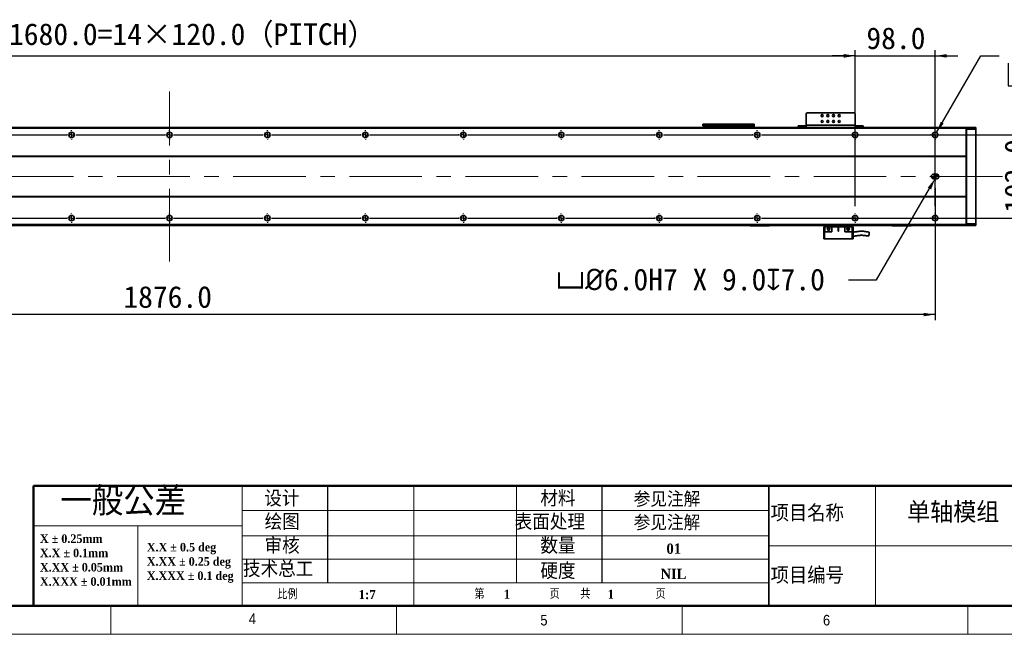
# Model space of a CAD drawing. Header units: millimetres. Extents: x 35 to 2905, y 35 to 2044.
# Tile 4 of 10: x 1008 to 2215, y 35 to 788. Entities that reach past the tile are written whole.
import ezdxf

# ---------------------------------------------------------------- set-up
doc = ezdxf.new("R2010")
doc.units = ezdxf.units.MM
doc.header["$LTSCALE"] = 7
doc.header["$PDSIZE"] = -1
doc.linetypes.add('CENTERX2', pattern=[20.32, 12.7, -2.54, 2.54, -2.54])
doc.layers.add('DIMNS', color=7, linetype='Continuous')
doc.layers.add('黑色实线', color=7, linetype='Continuous')
doc.styles.add('SLDTEXTSTYLE1', font='Gothic.ttf', dxfattribs={"width": 0.913})
doc.styles.add('SLDTEXTSTYLE2', font='timesbd.ttf', dxfattribs={"width": 0.933})
doc.styles.add('SLDTEXTSTYLE3', font='txt', dxfattribs={"bigfont": 'bigfont'})
doc.styles.add('SLDTEXTSTYLE4', font='txt', dxfattribs={"bigfont": 'bigfont'})
doc.styles.add('SLDTEXTSTYLE7', font='timesbd.ttf', dxfattribs={"width": 0.933, "bigfont": 'bigfont'})
doc.styles.add('SLDTEXTSTYLE8', font='txt')
doc.dimstyles.new('SLDDIMSTYLE0', dxfattribs={"dimtxt": 26.6, "dimasz": 14, "dimexe": 0, "dimexo": 0.0625, "dimgap": 6.65, "dimtad": 2, "dimdec": 1, "dimrnd": 1e-09, "dimzin": 4, "dimdsep": 46, "dimtxsty": 'SLDTEXTSTYLE8', "dimsah": 1, "dimcen": 0.09, "dimadec": 0, "dimazin": 1, "dimtfac": 1, "dimtdec": 1, "dimtmove": 0, "dimatfit": 0, "dimfxl": 0, "dimfrac": 2, "dimtolj": 1, "dimtzin": 12, "dimarcsym": 0})
doc.dimstyles.new('SLDDIMSTYLE3', dxfattribs={"dimtxt": 26.6, "dimasz": 14, "dimexe": 0, "dimexo": 0.0625, "dimgap": 6.65, "dimtad": 2, "dimdec": 1, "dimrnd": 1e-09, "dimzin": 4, "dimdsep": 46, "dimtxsty": 'SLDTEXTSTYLE8', "dimsah": 1, "dimcen": 0.09, "dimadec": 0, "dimazin": 1, "dimtfac": 1, "dimtdec": 1, "dimtofl": 0, "dimtmove": 0, "dimatfit": 3, "dimfxl": 0, "dimfrac": 2, "dimtolj": 1, "dimtzin": 12, "dimarcsym": 0})
doc.dimstyles.new('SLDDIMSTYLE7', dxfattribs={"dimtxt": 26.6, "dimasz": 14, "dimexe": 0, "dimexo": 0.0625, "dimgap": 6.65, "dimtad": 0, "dimtih": 1, "dimtoh": 1, "dimdec": 1, "dimrnd": 1e-09, "dimzin": 4, "dimdsep": 46, "dimtxsty": 'SLDTEXTSTYLE8', "dimsah": 1, "dimcen": 0, "dimadec": 0, "dimazin": 1, "dimtfac": 1, "dimtdec": 1, "dimtofl": 0, "dimtmove": 0, "dimatfit": 3, "dimfxl": 0, "dimfrac": 2, "dimtolj": 1, "dimtzin": 12, "dimarcsym": 0})
doc.dimstyles.new('SLDDIMSTYLE8', dxfattribs={"dimtxt": 26.6, "dimasz": 14, "dimexe": 0, "dimexo": 0.0625, "dimgap": 6.65, "dimtad": 0, "dimtih": 1, "dimtoh": 1, "dimdec": 1, "dimrnd": 1e-09, "dimzin": 4, "dimdsep": 46, "dimtxsty": 'SLDTEXTSTYLE8', "dimsah": 1, "dimcen": 0, "dimadec": 0, "dimazin": 1, "dimtfac": 1, "dimtdec": 1, "dimtofl": 0, "dimtmove": 0, "dimatfit": 3, "dimfxl": 0, "dimfrac": 2, "dimtolj": 1, "dimtzin": 12, "dimarcsym": 0})

# ---------------------------------------------------------------- blocks, each defined once
blk = doc.blocks.new('SW_NOTE_0')
at = {"color": 0, "linetype": 'Continuous', "lineweight": 0, "char_height": 10.5, "attachment_point": 1, "style": 'SLDTEXTSTYLE2'}
for s, insert in [('X.X ± 0.5 deg', (0, 13.8)), ('X.XX ± 0.25 deg', (0, -3.7)), ('X.XXX ± 0.1 deg', (0, -21.2))]:
    blk.add_mtext(s, dxfattribs=dict(at, insert=insert))
blk = doc.blocks.new('SW_NOTE_1')
at = {"color": 0, "linetype": 'Continuous', "lineweight": 0, "char_height": 10.5, "attachment_point": 1, "style": 'SLDTEXTSTYLE2'}
for s, insert in [('X ± 0.25mm ', (0, 13.8)), ('X.X ± 0.1mm', (0, -3.7))]:
    blk.add_mtext(s, dxfattribs=dict(at, insert=insert))
blk = doc.blocks.new('SW_NOTE_2')
at = {"color": 0, "linetype": 'Continuous', "lineweight": 0, "char_height": 10.5, "attachment_point": 1, "style": 'SLDTEXTSTYLE2'}
for s, insert in [('X.XX ± 0.05mm', (0, 13.8)), ('X.XXX ± 0.01mm', (0, -3.7))]:
    blk.add_mtext(s, dxfattribs=dict(at, insert=insert))
blk = doc.blocks.new('_D_28')
at = {"layer": 'Defpoints', "color": 0}
for p in [(2130, 593.4), (2131.5, 596)]:
    blk.add_point(p, dxfattribs=at)
at = {"layer": '黑色实线', "color": 0, "lineweight": -2}
for p, q in [((2058.4, 469.3), (2123, 581.3)), ((2024.1, 469.3), (2058.4, 469.3))]:
    blk.add_line(p, q, dxfattribs=at)
at = {"layer": '黑色实线', "color": 0}
blk.add_solid([(2121, 582.4), (2125.1, 580.1), (2130, 593.4)], dxfattribs=at)
at = {"layer": '黑色实线', "color": 0, "insert": (1665.7, 483.1), "char_height": 26.6, "attachment_point": 1, "style": 'SLDTEXTSTYLE8'}
blk.add_mtext('\\A1;{\\fGDT|b0|i0|c134|p2;v\\fISOCPEUR|b0|i0|c134|p34;%%C}6.0H7 X 9.0{\\fGDT|b0|i0|c134|p2;x}7.0', dxfattribs=at)
blk = doc.blocks.new('_D_29')
at = {"layer": '黑色实线'}
for p, q in [((254, 587.1), (254, 419.8)), ((2130, 581.6), (2130, 419.8)), ((2130, 426.8), (254, 426.8))]:
    blk.add_line(p, q, dxfattribs=at)
for points in [[(254, 426.8), (268, 424.7), (268, 428.9)], [(2130, 426.8), (2116, 428.9), (2116, 424.7)]]:
    blk.add_solid(points, dxfattribs=at)
at = {"layer": '黑色实线', "insert": (1135.5, 461.7), "char_height": 26.6, "attachment_point": 1, "style": 'SLDTEXTSTYLE8'}
blk.add_mtext('1876.0', dxfattribs=at)
blk = doc.blocks.new('SW_SYMBOL_HOLE_SPOT')
at = {"layer": '黑色实线', "color": 0}
for p, q in [((0, 6125), (0, 525)), ((11200, 525), (11200, 6125)), ((0, 525), (11200, 525))]:
    blk.add_line(p, q, dxfattribs=at)
blk = doc.blocks.new('SW_SYMBOL_HOLE_DEPTH')
at = {"layer": '黑色实线', "color": 0}
for p, q in [((0, 6125), (5600, 6125)), ((2800, 6125), (2800, 525)), ((700, 3885), (2800, 525)), ((4900, 3885), (2800, 525))]:
    blk.add_line(p, q, dxfattribs=at)
blk = doc.blocks.new('_D_30')
at = {"layer": '黑色实线'}
for p, q in [((2131.7, 649.9), (2185.9, 743.8)), ((2185.9, 743.8), (2208.4, 743.8))]:
    blk.add_line(p, q, dxfattribs=at)
blk.add_solid([(2131.7, 649.9), (2140.5, 660.9), (2136.9, 663)], dxfattribs=at)
at = {"layer": '黑色实线', "xscale": 0.004985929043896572, "yscale": 0.004985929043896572, "zscale": 0.004985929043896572}
for name, p in [('SW_SYMBOL_HOLE_SPOT', (2219.5, 704.4)), ('SW_SYMBOL_HOLE_DEPTH', (2419, 704.4))]:
    blk.add_blockref(name, p, dxfattribs=at)
at = {"layer": '黑色实线', "char_height": 26.6, "attachment_point": 1, "style": 'SLDTEXTSTYLE8'}
for s, insert in [('34X ', (2314.5, 779)), ('%%c', (2383.7, 778.7)), (' THROUGH HOLE', (2424.8, 779)), ('%%c', (2293, 735.2)), (' 11.0 ', (2334.1, 735.4)), (' 42.0(UPSIDE DOWN)', (2458, 735.4))]:
    blk.add_mtext(s, dxfattribs=dict(at, insert=insert))
blk = doc.blocks.new('_D_31')
at = {"layer": '黑色实线'}
for p, q in [((2250, 647), (2250, 675)), ((1926.8, 647), (2257, 647)), ((2250, 647), (2250, 545)), ((1926.8, 545), (2257, 545)), ((2250, 545), (2250, 517))]:
    blk.add_line(p, q, dxfattribs=at)
for points in [[(2250, 647), (2252.1, 661), (2247.9, 661)], [(2250, 545), (2247.9, 531), (2252.1, 531)]]:
    blk.add_solid(points, dxfattribs=at)
at = {"layer": '黑色实线', "insert": (2215.1, 551.3), "char_height": 26.6, "attachment_point": 1, "rotation": 90, "style": 'SLDTEXTSTYLE8'}
blk.add_mtext('102.0', dxfattribs=at)
blk = doc.blocks.new('_D_32')
at = {"layer": 'Defpoints', "color": 0}
for p in [(2032, 743.8), (352, 652.8), (2032, 652.8)]:
    blk.add_point(p, dxfattribs=at)
at = {"layer": '黑色实线', "color": 0, "lineweight": -2}
for p, q in [((352, 652.9), (352, 743.8)), ((366, 743.8), (2018, 743.8)), ((2032, 652.9), (2032, 743.8))]:
    blk.add_line(p, q, dxfattribs=at)
at = {"layer": '黑色实线', "color": 0}
for points in [[(366, 746.1), (366, 741.5), (352, 743.8)], [(2018, 746.1), (2018, 741.5), (2032, 743.8)]]:
    blk.add_solid(points, dxfattribs=at)
at = {"layer": '黑色实线', "color": 0, "insert": (1220, 783.7), "char_height": 26.6, "attachment_point": 2, "style": 'SLDTEXTSTYLE8'}
blk.add_mtext('\\A1;1680.0=14×120.0（PITCH）', dxfattribs=at)
blk = doc.blocks.new('_D_35')
at = {"layer": '黑色实线'}
for p, q in [((2032, 559.7), (2032, 750.8)), ((2130, 559.7), (2130, 750.8)), ((2032, 743.8), (2004, 743.8)), ((2032, 743.8), (2130, 743.8)), ((2130, 743.8), (2158, 743.8))]:
    blk.add_line(p, q, dxfattribs=at)
for points in [[(2032, 743.8), (2018, 745.9), (2018, 741.7)], [(2130, 743.8), (2144, 741.7), (2144, 745.9)]]:
    blk.add_solid(points, dxfattribs=at)
at = {"layer": '黑色实线', "insert": (2045.8, 778.7), "char_height": 26.6, "attachment_point": 1, "style": 'SLDTEXTSTYLE8'}
blk.add_mtext('98.0', dxfattribs=at)
blk = doc.blocks.new('SW_CENTERMARKSYMBOL_25')
at = {"layer": '黑色实线', "color": 0}
for p, q in [((-223.08, 102), (-223.84, 102)), ((-218, 102), (-220.54, 102)), ((-218, 107.08), (-218, 107.84)), ((-218, 102), (-218, 104.54)), ((-218, 102), (-218, 99.46)), ((-218, 102), (-215.46, 102)), ((-218, 96.92), (-218, 96.16)), ((0, 102), (-2.54, 102)), ((0, 107.08), (0, 107.84)), ((0, 102), (0, 104.54)), ((0, 102), (0, 99.46)), ((0, 102), (2.54, 102)), ((5.08, 102), (5.84, 102)), ((-125.08, 0), (-125.84, 0)), ((-120, 0), (-122.54, 0)), ((-120, 5.08), (-120, 5.84)), ((-120, 0), (-120, 2.54)), ((-120, 0), (-120, -2.54)), ((-120, 0), (-117.46, 0)), ((-114.92, 0), (-5.08, 0)), ((-5.08, 0), (-5.84, 0)), ((0, 0), (-2.54, 0)), ((0, 0), (-2.54, 0)), ((0, 5.08), (0, 5.84)), ((0, 0), (0, 2.54)), ((0, 0), (0, 2.54)), ((0, 0), (0, -2.54)), ((0, 0), (2.54, 0)), ((0, 0), (0, -2.54)), ((0, 0), (2.54, 0)), ((5.08, 0), (5.84, 0)), ((5.08, 0), (114.92, 0)), ((114.92, 0), (114.16, 0)), ((120, 0), (117.46, 0)), ((120, 0), (117.46, 0)), ((120, 0), (117.46, 0)), ((120, 5.08), (120, 5.84)), ((120, 0), (120, 2.54)), ((120, 0), (120, 2.54)), ((120, 0), (120, 2.54)), ((120, 0), (120, -2.54)), ((120, 0), (122.54, 0)), ((120, 0), (120, -2.54)), ((120, 0), (122.54, 0)), ((120, 0), (120, -2.54)), ((120, 0), (122.54, 0)), ((125.08, 0), (125.84, 0)), ((125.08, 0), (234.92, 0)), ((234.92, 0), (234.16, 0)), ((240, 0), (237.46, 0)), ((240, 0), (237.46, 0)), ((240, 0), (237.46, 0)), ((240, 0), (237.46, 0)), ((240, 5.08), (240, 5.84)), ((240, 0), (240, 2.54)), ((240, 0), (240, 2.54)), ((240, 0), (240, 2.54)), ((240, 0), (240, 2.54)), ((240, 0), (240, -2.54)), ((240, 0), (242.54, 0)), ((240, 0), (240, -2.54)), ((240, 0), (242.54, 0)), ((240, 0), (240, -2.54)), ((240, 0), (242.54, 0)), ((240, 0), (240, -2.54)), ((240, 0), (242.54, 0)), ((245.08, 0), (245.84, 0)), ((245.08, 0), (354.92, 0)), ((354.92, 0), (354.16, 0)), ((360, 0), (357.46, 0)), ((360, 0), (357.46, 0)), ((360, 0), (357.46, 0)), ((360, 0), (357.46, 0)), ((360, 0), (357.46, 0)), ((360, 5.08), (360, 5.84)), ((360, 0), (360, 2.54)), ((360, 0), (360, 2.54)), ((360, 0), (360, 2.54)), ((360, 0), (360, 2.54)), ((360, 0), (360, 2.54)), ((360, 0), (360, -2.54)), ((360, 0), (362.54, 0)), ((360, 0), (360, -2.54)), ((360, 0), (362.54, 0)), ((360, 0), (360, -2.54)), ((360, 0), (362.54, 0)), ((360, 0), (360, -2.54)), ((360, 0), (362.54, 0)), ((360, 0), (360, -2.54)), ((360, 0), (362.54, 0)), ((365.08, 0), (365.84, 0)), ((365.08, 0), (474.92, 0)), ((474.92, 0), (474.16, 0)), ((480, 0), (477.46, 0)), ((480, 0), (477.46, 0)), ((480, 0), (477.46, 0)), ((480, 0), (477.46, 0)), ((480, 0), (477.46, 0)), ((480, 0), (477.46, 0)), ((480, 5.08), (480, 5.84)), ((480, 0), (480, 2.54)), ((480, 0), (480, 2.54)), ((480, 0), (480, 2.54)), ((480, 0), (480, 2.54)), ((480, 0), (480, 2.54)), ((480, 0), (480, 2.54)), ((480, 0), (480, -2.54)), ((480, 0), (482.54, 0)), ((480, 0), (480, -2.54)), ((480, 0), (482.54, 0)), ((480, 0), (480, -2.54)), ((480, 0), (482.54, 0)), ((480, 0), (480, -2.54)), ((480, 0), (482.54, 0)), ((480, 0), (480, -2.54)), ((480, 0), (482.54, 0)), ((480, 0), (480, -2.54)), ((480, 0), (482.54, 0)), ((485.08, 0), (485.84, 0)), ((485.08, 0), (594.92, 0)), ((594.92, 0), (594.16, 0)), ((600, 0), (597.46, 0)), ((600, 0), (597.46, 0)), ((600, 0), (597.46, 0)), ((600, 0), (597.46, 0)), ((600, 0), (597.46, 0)), ((600, 0), (597.46, 0)), ((600, 0), (597.46, 0)), ((600, 5.08), (600, 5.84)), ((600, 0), (600, 2.54)), ((600, 0), (600, 2.54)), ((600, 0), (600, 2.54)), ((600, 0), (600, 2.54)), ((600, 0), (600, 2.54)), ((600, 0), (600, 2.54)), ((600, 0), (600, 2.54)), ((600, 0), (600, -2.54)), ((600, 0), (602.54, 0)), ((600, 0), (600, -2.54)), ((600, 0), (602.54, 0)), ((600, 0), (600, -2.54)), ((600, 0), (602.54, 0)), ((600, 0), (600, -2.54)), ((600, 0), (602.54, 0)), ((600, 0), (600, -2.54)), ((600, 0), (602.54, 0)), ((600, 0), (600, -2.54)), ((600, 0), (602.54, 0)), ((600, 0), (600, -2.54)), ((600, 0), (602.54, 0)), ((605.08, 0), (605.84, 0)), ((605.08, 0), (714.92, 0)), ((714.92, 0), (714.16, 0)), ((720, 0), (717.46, 0)), ((720, 0), (717.46, 0)), ((720, 0), (717.46, 0)), ((720, 0), (717.46, 0)), ((720, 0), (717.46, 0)), ((720, 0), (717.46, 0)), ((720, 0), (717.46, 0)), ((720, 0), (717.46, 0)), ((720, 5.08), (720, 5.84)), ((720, 0), (720, 2.54)), ((720, 0), (720, 2.54)), ((720, 0), (720, 2.54)), ((720, 0), (720, 2.54)), ((720, 0), (720, 2.54)), ((720, 0), (720, 2.54)), ((720, 0), (720, 2.54)), ((720, 0), (720, 2.54)), ((720, 0), (720, -2.54)), ((720, 0), (722.54, 0)), ((720, 0), (720, -2.54)), ((720, 0), (722.54, 0)), ((720, 0), (720, -2.54)), ((720, 0), (722.54, 0)), ((720, 0), (720, -2.54)), ((720, 0), (722.54, 0)), ((720, 0), (720, -2.54)), ((720, 0), (722.54, 0)), ((720, 0), (720, -2.54)), ((720, 0), (722.54, 0)), ((720, 0), (720, -2.54)), ((720, 0), (722.54, 0)), ((720, 0), (720, -2.54)), ((720, 0), (722.54, 0)), ((725.08, 0), (725.84, 0)), ((725.08, 0), (834.92, 0)), ((834.92, 0), (834.16, 0)), ((840, 0), (837.46, 0)), ((840, 0), (837.46, 0)), ((840, 0), (837.46, 0)), ((840, 0), (837.46, 0)), ((840, 0), (837.46, 0)), ((840, 0), (837.46, 0)), ((840, 0), (837.46, 0)), ((840, 5.08), (840, 5.84)), ((840, 0), (840, 2.54)), ((840, 0), (840, 2.54)), ((840, 0), (840, 2.54)), ((840, 0), (840, 2.54)), ((840, 0), (840, 2.54)), ((840, 0), (840, 2.54)), ((840, 0), (840, 2.54)), ((840, 0), (840, -2.54)), ((840, 0), (842.54, 0)), ((840, 0), (840, -2.54)), ((840, 0), (842.54, 0)), ((840, 0), (840, -2.54)), ((840, 0), (842.54, 0)), ((840, 0), (840, -2.54)), ((840, 0), (842.54, 0)), ((840, 0), (840, -2.54)), ((840, 0), (842.54, 0)), ((840, 0), (840, -2.54)), ((840, 0), (842.54, 0)), ((840, 0), (840, -2.54)), ((840, 0), (842.54, 0)), ((845.08, 0), (845.84, 0)), ((845.08, 0), (954.92, 0)), ((954.92, 0), (954.16, 0)), ((960, 0), (957.46, 0)), ((960, 0), (957.46, 0)), ((960, 0), (957.46, 0)), ((960, 0), (957.46, 0)), ((960, 0), (957.46, 0)), ((960, 0), (957.46, 0)), ((960, 5.08), (960, 5.84)), ((960, 0), (960, 2.54)), ((960, 0), (960, 2.54)), ((960, 0), (960, 2.54)), ((960, 0), (960, 2.54)), ((960, 0), (960, 2.54)), ((960, 0), (960, 2.54)), ((960, 0), (960, -2.54)), ((960, 0), (962.54, 0)), ((960, 0), (960, -2.54)), ((960, 0), (962.54, 0)), ((960, 0), (960, -2.54)), ((960, 0), (962.54, 0)), ((960, 0), (960, -2.54)), ((960, 0), (962.54, 0)), ((960, 0), (960, -2.54)), ((960, 0), (962.54, 0)), ((960, 0), (960, -2.54)), ((960, 0), (962.54, 0)), ((965.08, 0), (965.84, 0)), ((965.08, 0), (1074.92, 0)), ((1074.92, 0), (1074.16, 0)), ((1080, 0), (1077.46, 0)), ((1080, 0), (1077.46, 0)), ((1080, 0), (1077.46, 0)), ((1080, 0), (1077.46, 0)), ((1080, 0), (1077.46, 0)), ((1080, 5.08), (1080, 5.84)), ((1080, 0), (1080, 2.54)), ((1080, 0), (1080, 2.54)), ((1080, 0), (1080, 2.54)), ((1080, 0), (1080, 2.54)), ((1080, 0), (1080, 2.54)), ((1080, 0), (1080, -2.54)), ((1080, 0), (1082.54, 0)), ((1080, 0), (1080, -2.54)), ((1080, 0), (1082.54, 0)), ((1080, 0), (1080, -2.54)), ((1080, 0), (1082.54, 0)), ((1080, 0), (1080, -2.54)), ((1080, 0), (1082.54, 0)), ((1080, 0), (1080, -2.54)), ((1080, 0), (1082.54, 0)), ((1085.08, 0), (1085.84, 0)), ((1085.08, 0), (1194.92, 0)), ((1194.92, 0), (1194.16, 0)), ((1200, 0), (1197.46, 0)), ((1200, 0), (1197.46, 0)), ((1200, 0), (1197.46, 0)), ((1200, 0), (1197.46, 0)), ((1200, 5.08), (1200, 5.84)), ((1200, 0), (1200, 2.54)), ((1200, 0), (1200, 2.54)), ((1200, 0), (1200, 2.54)), ((1200, 0), (1200, 2.54)), ((1200, 0), (1200, -2.54)), ((1200, 0), (1202.54, 0)), ((1200, 0), (1200, -2.54)), ((1200, 0), (1202.54, 0)), ((1200, 0), (1200, -2.54)), ((1200, 0), (1202.54, 0)), ((1200, 0), (1200, -2.54)), ((1200, 0), (1202.54, 0)), ((1205.08, 0), (1205.84, 0)), ((1205.08, 0), (1314.92, 0)), ((1314.92, 0), (1314.16, 0)), ((1320, 0), (1317.46, 0)), ((1320, 0), (1317.46, 0)), ((1320, 0), (1317.46, 0)), ((1320, 5.08), (1320, 5.84)), ((1320, 0), (1320, 2.54)), ((1320, 0), (1320, 2.54)), ((1320, 0), (1320, 2.54)), ((1320, 0), (1320, -2.54)), ((1320, 0), (1322.54, 0)), ((1320, 0), (1320, -2.54)), ((1320, 0), (1322.54, 0)), ((1320, 0), (1320, -2.54)), ((1320, 0), (1322.54, 0)), ((1325.08, 0), (1325.84, 0)), ((1325.08, 0), (1434.92, 0)), ((1434.92, 0), (1434.16, 0)), ((1440, 0), (1437.46, 0)), ((1440, 0), (1437.46, 0)), ((1440, 5.08), (1440, 5.84)), ((1440, 0), (1440, 2.54)), ((1440, 0), (1440, 2.54)), ((1440, 0), (1440, -2.54)), ((1440, 0), (1442.54, 0)), ((1440, 0), (1440, -2.54)), ((1440, 0), (1442.54, 0)), ((1445.08, 0), (1445.84, 0)), ((1445.08, 0), (1554.92, 0)), ((1560, 0), (1557.46, 0)), ((1560, 5.08), (1560, 5.84)), ((1560, 0), (1560, 2.54)), ((1560, 0), (1560, -2.54)), ((1560, 0), (1562.54, 0)), ((1565.08, 0), (1565.84, 0)), ((-120, -5.08), (-120, -5.84)), ((0, -5.08), (0, -5.84)), ((120, -5.08), (120, -5.84)), ((240, -5.08), (240, -5.84)), ((360, -5.08), (360, -5.84)), ((480, -5.08), (480, -5.84)), ((600, -5.08), (600, -5.84)), ((720, -5.08), (720, -5.84)), ((840, -5.08), (840, -5.84)), ((960, -5.08), (960, -5.84)), ((1080, -5.08), (1080, -5.84)), ((1200, -5.08), (1200, -5.84)), ((1320, -5.08), (1320, -5.84)), ((1440, -5.08), (1440, -5.84)), ((1560, -5.08), (1560, -5.84))]:
    blk.add_line(p, q, dxfattribs=at)
blk = doc.blocks.new('SW_CENTERMARKSYMBOL_26')
at = {"layer": '黑色实线', "color": 0}
for p, q in [((-245.08, 0), (-245.84, 0)), ((-240, 0), (-242.54, 0)), ((-240, 5.08), (-240, 5.84)), ((-240, 0), (-240, 2.54)), ((-240, 0), (-240, -2.54)), ((-240, 0), (-237.46, 0)), ((-234.92, 0), (-125.08, 0)), ((-125.08, 0), (-125.84, 0)), ((-120, 0), (-122.54, 0)), ((-120, 0), (-122.54, 0)), ((-120, 5.08), (-120, 5.84)), ((-120, 0), (-120, 2.54)), ((-120, 0), (-120, 2.54)), ((-120, 0), (-120, -2.54)), ((-120, 0), (-117.46, 0)), ((-120, 0), (-120, -2.54)), ((-120, 0), (-117.46, 0)), ((-114.92, 0), (-114.16, 0)), ((-114.92, 0), (-5.08, 0)), ((-5.08, 0), (-5.84, 0)), ((0, 0), (-2.54, 0)), ((0, 0), (-2.54, 0)), ((0, 0), (-2.54, 0)), ((0, 5.08), (0, 5.84)), ((0, 0), (0, 2.54)), ((0, 0), (0, 2.54)), ((0, 0), (0, 2.54)), ((0, 0), (0, -2.54)), ((0, 0), (2.54, 0)), ((0, 0), (0, -2.54)), ((0, 0), (2.54, 0)), ((0, 0), (0, -2.54)), ((0, 0), (2.54, 0)), ((5.08, 0), (5.84, 0)), ((5.08, 0), (114.92, 0)), ((114.92, 0), (114.16, 0)), ((120, 0), (117.46, 0)), ((120, 0), (117.46, 0)), ((120, 0), (117.46, 0)), ((120, 0), (117.46, 0)), ((120, 5.08), (120, 5.84)), ((120, 0), (120, 2.54)), ((120, 0), (120, 2.54)), ((120, 0), (120, 2.54)), ((120, 0), (120, 2.54)), ((120, 0), (120, -2.54)), ((120, 0), (122.54, 0)), ((120, 0), (120, -2.54)), ((120, 0), (122.54, 0)), ((120, 0), (120, -2.54)), ((120, 0), (122.54, 0)), ((120, 0), (120, -2.54)), ((120, 0), (122.54, 0)), ((125.08, 0), (125.84, 0)), ((125.08, 0), (234.92, 0)), ((234.92, 0), (234.16, 0)), ((240, 0), (237.46, 0)), ((240, 0), (237.46, 0)), ((240, 0), (237.46, 0)), ((240, 0), (237.46, 0)), ((240, 0), (237.46, 0)), ((240, 5.08), (240, 5.84)), ((240, 0), (240, 2.54)), ((240, 0), (240, 2.54)), ((240, 0), (240, 2.54)), ((240, 0), (240, 2.54)), ((240, 0), (240, 2.54)), ((240, 0), (240, -2.54)), ((240, 0), (242.54, 0)), ((240, 0), (240, -2.54)), ((240, 0), (242.54, 0)), ((240, 0), (240, -2.54)), ((240, 0), (242.54, 0)), ((240, 0), (240, -2.54)), ((240, 0), (242.54, 0)), ((240, 0), (240, -2.54)), ((240, 0), (242.54, 0)), ((245.08, 0), (245.84, 0)), ((245.08, 0), (354.92, 0)), ((354.92, 0), (354.16, 0)), ((360, 0), (357.46, 0)), ((360, 0), (357.46, 0)), ((360, 0), (357.46, 0)), ((360, 0), (357.46, 0)), ((360, 0), (357.46, 0)), ((360, 0), (357.46, 0)), ((360, 5.08), (360, 5.84)), ((360, 0), (360, 2.54)), ((360, 0), (360, 2.54)), ((360, 0), (360, 2.54)), ((360, 0), (360, 2.54)), ((360, 0), (360, 2.54)), ((360, 0), (360, 2.54)), ((360, 0), (360, -2.54)), ((360, 0), (362.54, 0)), ((360, 0), (360, -2.54)), ((360, 0), (362.54, 0)), ((360, 0), (360, -2.54)), ((360, 0), (362.54, 0)), ((360, 0), (360, -2.54)), ((360, 0), (362.54, 0)), ((360, 0), (360, -2.54)), ((360, 0), (362.54, 0)), ((360, 0), (360, -2.54)), ((360, 0), (362.54, 0)), ((365.08, 0), (365.84, 0)), ((365.08, 0), (474.92, 0)), ((474.92, 0), (474.16, 0)), ((480, 0), (477.46, 0)), ((480, 0), (477.46, 0)), ((480, 0), (477.46, 0)), ((480, 0), (477.46, 0)), ((480, 0), (477.46, 0)), ((480, 0), (477.46, 0)), ((480, 0), (477.46, 0)), ((480, 5.08), (480, 5.84)), ((480, 0), (480, 2.54)), ((480, 0), (480, 2.54)), ((480, 0), (480, 2.54)), ((480, 0), (480, 2.54)), ((480, 0), (480, 2.54)), ((480, 0), (480, 2.54)), ((480, 0), (480, 2.54)), ((480, 0), (480, -2.54)), ((480, 0), (482.54, 0)), ((480, 0), (480, -2.54)), ((480, 0), (482.54, 0)), ((480, 0), (480, -2.54)), ((480, 0), (482.54, 0)), ((480, 0), (480, -2.54)), ((480, 0), (482.54, 0)), ((480, 0), (480, -2.54)), ((480, 0), (482.54, 0)), ((480, 0), (480, -2.54)), ((480, 0), (482.54, 0)), ((480, 0), (480, -2.54)), ((480, 0), (482.54, 0)), ((485.08, 0), (485.84, 0)), ((485.08, 0), (594.92, 0)), ((594.92, 0), (594.16, 0)), ((600, 0), (597.46, 0)), ((600, 0), (597.46, 0)), ((600, 0), (597.46, 0)), ((600, 0), (597.46, 0)), ((600, 0), (597.46, 0)), ((600, 0), (597.46, 0)), ((600, 0), (597.46, 0)), ((600, 0), (597.46, 0)), ((600, 5.08), (600, 5.84)), ((600, 0), (600, 2.54)), ((600, 0), (600, 2.54)), ((600, 0), (600, 2.54)), ((600, 0), (600, 2.54)), ((600, 0), (600, 2.54)), ((600, 0), (600, 2.54)), ((600, 0), (600, 2.54)), ((600, 0), (600, 2.54)), ((600, 0), (600, -2.54)), ((600, 0), (602.54, 0)), ((600, 0), (600, -2.54)), ((600, 0), (602.54, 0)), ((600, 0), (600, -2.54)), ((600, 0), (602.54, 0)), ((600, 0), (600, -2.54)), ((600, 0), (602.54, 0)), ((600, 0), (600, -2.54)), ((600, 0), (602.54, 0)), ((600, 0), (600, -2.54)), ((600, 0), (602.54, 0)), ((600, 0), (600, -2.54)), ((600, 0), (602.54, 0)), ((600, 0), (600, -2.54)), ((600, 0), (602.54, 0)), ((605.08, 0), (605.84, 0)), ((605.08, 0), (714.92, 0)), ((714.92, 0), (714.16, 0)), ((720, 0), (717.46, 0)), ((720, 0), (717.46, 0)), ((720, 0), (717.46, 0)), ((720, 0), (717.46, 0)), ((720, 0), (717.46, 0)), ((720, 0), (717.46, 0)), ((720, 0), (717.46, 0)), ((720, 5.08), (720, 5.84)), ((720, 0), (720, 2.54)), ((720, 0), (720, 2.54)), ((720, 0), (720, 2.54)), ((720, 0), (720, 2.54)), ((720, 0), (720, 2.54)), ((720, 0), (720, 2.54)), ((720, 0), (720, 2.54)), ((720, 0), (720, -2.54)), ((720, 0), (722.54, 0)), ((720, 0), (720, -2.54)), ((720, 0), (722.54, 0)), ((720, 0), (720, -2.54)), ((720, 0), (722.54, 0)), ((720, 0), (720, -2.54)), ((720, 0), (722.54, 0)), ((720, 0), (720, -2.54)), ((720, 0), (722.54, 0)), ((720, 0), (720, -2.54)), ((720, 0), (722.54, 0)), ((720, 0), (720, -2.54)), ((720, 0), (722.54, 0)), ((725.08, 0), (725.84, 0)), ((725.08, 0), (834.92, 0)), ((834.92, 0), (834.16, 0)), ((840, 0), (837.46, 0)), ((840, 0), (837.46, 0)), ((840, 0), (837.46, 0)), ((840, 0), (837.46, 0)), ((840, 0), (837.46, 0)), ((840, 0), (837.46, 0)), ((840, 5.08), (840, 5.84)), ((840, 0), (840, 2.54)), ((840, 0), (840, 2.54)), ((840, 0), (840, 2.54)), ((840, 0), (840, 2.54)), ((840, 0), (840, 2.54)), ((840, 0), (840, 2.54)), ((840, 0), (840, -2.54)), ((840, 0), (842.54, 0)), ((840, 0), (840, -2.54)), ((840, 0), (842.54, 0)), ((840, 0), (840, -2.54)), ((840, 0), (842.54, 0)), ((840, 0), (840, -2.54)), ((840, 0), (842.54, 0)), ((840, 0), (840, -2.54)), ((840, 0), (842.54, 0)), ((840, 0), (840, -2.54)), ((840, 0), (842.54, 0)), ((845.08, 0), (845.84, 0)), ((845.08, 0), (954.92, 0)), ((954.92, 0), (954.16, 0)), ((960, 0), (957.46, 0)), ((960, 0), (957.46, 0)), ((960, 0), (957.46, 0)), ((960, 0), (957.46, 0)), ((960, 0), (957.46, 0)), ((960, 5.08), (960, 5.84)), ((960, 0), (960, 2.54)), ((960, 0), (960, 2.54)), ((960, 0), (960, 2.54)), ((960, 0), (960, 2.54)), ((960, 0), (960, 2.54)), ((960, 0), (960, -2.54)), ((960, 0), (962.54, 0)), ((960, 0), (960, -2.54)), ((960, 0), (962.54, 0)), ((960, 0), (960, -2.54)), ((960, 0), (962.54, 0)), ((960, 0), (960, -2.54)), ((960, 0), (962.54, 0)), ((960, 0), (960, -2.54)), ((960, 0), (962.54, 0)), ((965.08, 0), (965.84, 0)), ((965.08, 0), (1074.92, 0)), ((1074.92, 0), (1074.16, 0)), ((1080, 0), (1077.46, 0)), ((1080, 0), (1077.46, 0)), ((1080, 0), (1077.46, 0)), ((1080, 0), (1077.46, 0)), ((1080, 5.08), (1080, 5.84)), ((1080, 0), (1080, 2.54)), ((1080, 0), (1080, 2.54)), ((1080, 0), (1080, 2.54)), ((1080, 0), (1080, 2.54)), ((1080, 0), (1080, -2.54)), ((1080, 0), (1082.54, 0)), ((1080, 0), (1080, -2.54)), ((1080, 0), (1082.54, 0)), ((1080, 0), (1080, -2.54)), ((1080, 0), (1082.54, 0)), ((1080, 0), (1080, -2.54)), ((1080, 0), (1082.54, 0)), ((1085.08, 0), (1085.84, 0)), ((1085.08, 0), (1194.92, 0)), ((1194.92, 0), (1194.16, 0)), ((1200, 0), (1197.46, 0)), ((1200, 0), (1197.46, 0)), ((1200, 0), (1197.46, 0)), ((1200, 5.08), (1200, 5.84)), ((1200, 0), (1200, 2.54)), ((1200, 0), (1200, 2.54)), ((1200, 0), (1200, 2.54)), ((1200, 0), (1200, -2.54)), ((1200, 0), (1202.54, 0)), ((1200, 0), (1200, -2.54)), ((1200, 0), (1202.54, 0)), ((1200, 0), (1200, -2.54)), ((1200, 0), (1202.54, 0)), ((1205.08, 0), (1205.84, 0)), ((1205.08, 0), (1314.92, 0)), ((1314.92, 0), (1314.16, 0)), ((1320, 0), (1317.46, 0)), ((1320, 0), (1317.46, 0)), ((1320, 5.08), (1320, 5.84)), ((1320, 0), (1320, 2.54)), ((1320, 0), (1320, 2.54)), ((1320, 0), (1320, -2.54)), ((1320, 0), (1322.54, 0)), ((1320, 0), (1320, -2.54)), ((1320, 0), (1322.54, 0)), ((1325.08, 0), (1325.84, 0)), ((1325.08, 0), (1434.92, 0)), ((1440, 0), (1437.46, 0)), ((1440, 5.08), (1440, 5.84)), ((1440, 0), (1440, 2.54)), ((1440, 0), (1440, -2.54)), ((1440, 0), (1442.54, 0)), ((1445.08, 0), (1445.84, 0)), ((-240, -5.08), (-240, -5.84)), ((-120, -5.08), (-120, -5.84)), ((0, -5.08), (0, -5.84)), ((120, -5.08), (120, -5.84)), ((240, -5.08), (240, -5.84)), ((360, -5.08), (360, -5.84)), ((480, -5.08), (480, -5.84)), ((600, -5.08), (600, -5.84)), ((720, -5.08), (720, -5.84)), ((840, -5.08), (840, -5.84)), ((960, -5.08), (960, -5.84)), ((1080, -5.08), (1080, -5.84)), ((1200, -5.08), (1200, -5.84)), ((1320, -5.08), (1320, -5.84)), ((1440, -5.08), (1440, -5.84))]:
    blk.add_line(p, q, dxfattribs=at)
blk = doc.blocks.new('SW_CENTERMARKSYMBOL_27')
at = {"layer": '黑色实线', "color": 0}
for p, q in [((-5.08, 0), (-5.84, 0)), ((0, 0), (-2.54, 0)), ((0, 5.08), (0, 5.84)), ((0, 0), (0, 2.54)), ((0, 0), (0, -2.54)), ((0, 0), (2.54, 0)), ((5.08, 0), (5.84, 0)), ((0, -5.08), (0, -5.84))]:
    blk.add_line(p, q, dxfattribs=at)
blk = doc.blocks.new('SW_CENTERMARKSYMBOL_28')
at = {"layer": '黑色实线', "color": 0}
for p, q in [((-5.08, 0), (-5.84, 0)), ((0, 0), (-2.54, 0)), ((0, 5.08), (0, 5.84)), ((0, 0), (0, 2.54)), ((0, 0), (0, -2.54)), ((0, 0), (2.54, 0)), ((5.08, 0), (5.84, 0)), ((0, -5.08), (0, -5.84))]:
    blk.add_line(p, q, dxfattribs=at)
blk = doc.blocks.new('SW_CENTERMARKSYMBOL_29')
at = {"layer": '黑色实线', "color": 0}
for p, q in [((-5.08, 0), (-5.54, 0)), ((0, 0), (-2.54, 0)), ((0, 5.08), (0, 5.54)), ((0, 0), (0, 2.54)), ((0, 0), (2.54, 0)), ((0, 0), (0, -2.54)), ((5.08, 0), (5.54, 0)), ((0, -5.08), (0, -5.54))]:
    blk.add_line(p, q, dxfattribs=at)
blk = doc.blocks.new('SW_DOWELSYMBOL_5')
at = {"linetype": 'Continuous', "lineweight": 18}
h = blk.add_hatch(color=0, dxfattribs=at)
edge = h.paths.add_edge_path(flags=0)
edge.add_arc((0, 0), 3, 180, 270)
edge.add_line((0, -3), (0, 0))
edge.add_line((0, 0), (-3, 0))
h = blk.add_hatch(color=0, dxfattribs=at)
edge = h.paths.add_edge_path(flags=0)
edge.add_arc((0, 0), 3, 0, 90)
edge.add_line((0, 3), (0, 0))
edge.add_line((0, 0), (3, 0))
at = {"layer": '黑色实线', "color": 0}
blk.add_circle((0, 0), 3, dxfattribs=at)
blk = doc.blocks.new('SW_DOWELSYMBOL_6')
at = {"linetype": 'Continuous', "lineweight": 18}
h = blk.add_hatch(color=0, dxfattribs=at)
edge = h.paths.add_edge_path(flags=0)
edge.add_arc((0, 0), 3, 180, 270)
edge.add_line((0, -3), (0, 0))
edge.add_line((0, 0), (-3, 0))
h = blk.add_hatch(color=0, dxfattribs=at)
edge = h.paths.add_edge_path(flags=0)
edge.add_arc((0, 0), 3, 0, 90)
edge.add_line((0, 3), (0, 0))
edge.add_line((0, 0), (3, 0))
at = {"layer": '黑色实线', "color": 0}
blk.add_circle((0, 0), 3, dxfattribs=at)

msp = doc.modelspace()

# ---------------------------------------------------------------- linework, layer by layer
at = {"color": 7, "linetype": 'Continuous', "lineweight": 35}
for p, q in [((1973.03, 673.8), (1972.03, 672.8)), ((1972.03, 672.8), (1972.03, 659)), ((2031.03, 673.8), (1973.03, 673.8)), ((2032.03, 672.8), (2031.03, 673.8)), ((2032.03, 659), (2032.03, 672.8)), ((2168.03, 656), (216.03, 656)), ((2168.03, 655), (216.03, 655)), ((1845.53, 658), (1845.53, 660)), ((1845.53, 660), (1846.53, 660)), ((1846.53, 658), (1845.53, 658)), ((1846.53, 660), (1846.53, 658)), ((1846.53, 660), (1900.53, 660)), ((1846.53, 658), (1900.53, 658)), ((1873.53, 656.16), (1873.53, 658)), ((1873.53, 656.16), (1908.53, 656.16)), ((1873.53, 656), (1873.53, 656.16)), ((1900.53, 658), (1900.53, 660)), ((1900.53, 660), (1908.53, 660)), ((1908.53, 658), (1900.53, 658)), ((1908.53, 660), (1908.53, 658)), ((1908.53, 658), (1908.53, 656.16)), ((1908.53, 656.16), (1908.53, 656)), ((1962.03, 656), (1962.03, 658)), ((1962.03, 658), (1963.03, 658)), ((1963.03, 658), (1963.03, 656)), ((1963.03, 658), (1971.03, 658)), ((1971.03, 658), (1971.03, 656)), ((1972.03, 658), (1971.03, 658)), ((2032.03, 659), (1972.03, 659)), ((1972.03, 656), (1972.03, 659)), ((2032.03, 659), (2032.03, 656)), ((2033.03, 658), (2032.03, 658)), ((2033.03, 658), (2033.03, 656)), ((2033.03, 658), (2041.03, 658)), ((2041.03, 656), (2041.03, 658)), ((2041.03, 658), (2042.03, 658)), ((2042.03, 658), (2042.03, 656)), ((2168.03, 655.7), (2168.33, 656)), ((2168.03, 655), (2168.03, 656)), ((2168.03, 621), (2168.03, 655)), ((2168.03, 653.87), (2168.33, 654)), ((2168.33, 656), (2168.33, 654)), ((2168.33, 656), (2179.73, 656)), ((2168.33, 654), (2168.33, 538)), ((2179.73, 654), (2168.33, 654)), ((2179.73, 654), (2179.73, 656)), ((2180.03, 655.7), (2179.73, 656)), ((2179.73, 538), (2179.73, 654)), ((2180.03, 653.87), (2179.73, 654)), ((2180.03, 655.7), (2180.03, 653.87)), ((2180.03, 653.87), (2180.03, 538.12)), ((2127.03, 648.37), (2127.03, 645.62)), ((2168.03, 621), (216.03, 621)), ((2168.03, 620.5), (216.03, 620.5)), ((2168.03, 621), (2168.03, 620.5)), ((2168.03, 571.5), (2168.03, 620.5)), ((2131.53, 599), (2128.53, 599)), ((2128.53, 593), (2131.53, 593)), ((2168.03, 571.5), (216.03, 571.5)), ((2168.03, 571), (216.03, 571)), ((2168.03, 571), (2168.03, 571.5)), ((2168.03, 537), (2168.03, 571)), ((2127.03, 546.37), (2127.03, 543.62)), ((2168.03, 537), (216.03, 537)), ((2168.03, 536), (216.03, 536)), ((1903.03, 535.8), (1903.03, 536)), ((1903.03, 535.8), (1904.03, 535.8)), ((1903.03, 535.8), (1903.33, 535.5)), ((1904.16, 535.5), (1903.33, 535.5)), ((1904.03, 536), (1904.03, 535.8)), ((1904.16, 535.5), (1904.03, 535.8)), ((1904.03, 535.8), (1926.03, 535.8)), ((1925.91, 535.5), (1904.16, 535.5)), ((1925.91, 535.5), (1926.03, 535.8)), ((1926.73, 535.5), (1925.91, 535.5)), ((1926.03, 535.8), (1926.03, 536)), ((1926.03, 535.8), (1927.03, 535.8)), ((1926.73, 535.5), (1927.03, 535.8)), ((1927.03, 536), (1927.03, 535.8)), ((1993.53, 534.1), (1993.53, 519.7)), ((1994.73, 534.1), (1993.53, 534.1)), ((1994.53, 534.1), (1994.53, 536)), ((1994.73, 534.1), (1994.73, 528.1)), ((2003.53, 534.1), (1994.73, 534.1)), ((2003.53, 534.1), (2011.28, 534.1)), ((2003.53, 534.1), (2003.53, 528.1)), ((2011.78, 534.1), (2011.28, 534.1)), ((2011.28, 534.1), (2011.28, 529.35)), ((2011.78, 534.1), (2019.53, 534.1)), ((2011.78, 529.35), (2011.78, 534.1)), ((2019.53, 528.1), (2019.53, 534.1)), ((2028.33, 534.1), (2019.53, 534.1)), ((2022.91, 532.55), (2023.08, 532.65)), ((2024.54, 532.15), (2024.67, 531.74)), ((2028.33, 528.1), (2028.33, 534.1)), ((2029.53, 534.1), (2028.33, 534.1)), ((2028.53, 534.1), (2028.53, 536)), ((2029.53, 519.7), (2029.53, 534.1)), ((2077.03, 535.8), (2077.03, 536)), ((2077.03, 535.8), (2077.33, 535.5)), ((2077.03, 535.8), (2078.03, 535.8)), ((2078.16, 535.5), (2077.33, 535.5)), ((2078.03, 536), (2078.03, 535.8)), ((2078.16, 535.5), (2078.03, 535.8)), ((2078.03, 535.8), (2100.03, 535.8)), ((2099.91, 535.5), (2078.16, 535.5)), ((2099.91, 535.5), (2100.03, 535.8)), ((2100.73, 535.5), (2099.91, 535.5)), ((2100.03, 535.8), (2100.03, 536)), ((2100.03, 535.8), (2101.03, 535.8)), ((2100.73, 535.5), (2101.03, 535.8)), ((2101.03, 536), (2101.03, 535.8)), ((2168.03, 538.12), (2168.33, 538)), ((2168.03, 537), (2168.03, 536)), ((2168.03, 536.3), (2168.33, 536)), ((2168.33, 538), (2168.33, 536)), ((2168.33, 538), (2179.73, 538)), ((2179.73, 536), (2168.33, 536)), ((2180.03, 538.12), (2179.73, 538)), ((2179.73, 536), (2179.73, 538)), ((2180.03, 536.3), (2179.73, 536)), ((2180.03, 538.12), (2180.03, 536.3)), ((1994.53, 519.7), (1993.53, 519.7)), ((1994.73, 528.1), (1994.53, 528.1)), ((1994.53, 519.7), (1994.53, 528.1)), ((2028.53, 519.7), (1994.53, 519.7)), ((1994.73, 528.1), (2003.53, 528.1)), ((2019.53, 528.1), (2028.33, 528.1)), ((2028.53, 528.1), (2028.33, 528.1)), ((2028.53, 528.1), (2028.53, 519.7)), ((2029.53, 519.7), (2028.53, 519.7)), ((1926.29, 217), (1926.29, 70))]:
    msp.add_line(p, q, dxfattribs=at)
at = {"color": 8, "linetype": 'Continuous', "lineweight": 35}
for p, q in [((1999.28, 664.5), (1997.78, 664.5)), ((2006.28, 664.5), (2004.78, 664.5))]:
    msp.add_line(p, q, dxfattribs=at)
at = {"color": 7, "linetype": 'Continuous', "lineweight": 50}
for p, q in [((1025.29, 217), (1025.29, 70)), ((1025.29, 217), (1281, 217)), ((2870, 217), (1281, 217)), ((70, 70), (2870, 70))]:
    msp.add_line(p, q, dxfattribs=at)
at = {"color": 7, "linetype": 'Continuous', "lineweight": 18}
for p, q in [((1281, 217), (1281, 192.5)), ((1281, 168), (1281, 217)), ((1281, 192.5), (1281, 217)), ((1491.29, 217), (1491.29, 70)), ((1617, 217), (1617, 98.04)), ((2056.78, 217), (2056.78, 70)), ((1281, 168), (1281, 192.5)), ((1281, 186.61), (1926.29, 186.61)), ((1281, 168), (1025.29, 168)), ((1153.14, 168), (1153.14, 70)), ((1281, 168), (1281, 70)), ((1281, 155.78), (1926.29, 155.78)), ((1926.29, 143.5), (2339.76, 143.5)), ((1281, 126.91), (1926.29, 126.91)), ((1926.29, 98.04), (1281, 98.04)), ((70, 70), (2870, 70)), ((861, 70), (2870, 70)), ((1120, 35), (1120, 70)), ((1470, 35), (1470, 70)), ((1820, 70), (1820, 35)), ((2170, 35), (2170, 70)), ((35, 35), (2905, 35))]:
    msp.add_line(p, q, dxfattribs=at)
at = {"color": 7, "linetype": 'Continuous', "lineweight": 35}
for centre, radius in [((1991.53, 670.5), 1.25), ((1991.53, 663.5), 1.25), ((1998.53, 670.5), 1.25), ((1998.53, 663.5), 1.25), ((2005.53, 670.5), 1.25), ((2005.53, 663.5), 1.25), ((2012.53, 670.5), 1.25), ((2012.53, 663.5), 1.25), ((1072.03, 647), 3.3), ((1192.03, 647), 3.3), ((1312.03, 647), 3.3), ((1432.03, 647), 3.3), ((1552.03, 647), 3.3), ((1672.03, 647), 3.3), ((1792.03, 647), 3.3), ((1912.03, 647), 3.3), ((2032.03, 647), 3.3), ((2130.03, 647), 3.3), ((1072.03, 545), 3.3), ((1192.03, 545), 3.3), ((1312.03, 545), 3.3), ((1432.03, 545), 3.3), ((1552.03, 545), 3.3), ((1672.03, 545), 3.3), ((1792.03, 545), 3.3), ((1912.03, 545), 3.3), ((2032.03, 545), 3.3), ((2130.03, 545), 3.3), ((1999.53, 531.6), 1.6), ((2023.53, 531.6), 1.6)]:
    msp.add_circle(centre, radius, dxfattribs=at)
for centre, radius, start, end in [((2128.53, 596), 3, 90, 270), ((2131.53, 596), 3, 270, 90), ((2011.53, 529.35), 0.25, 180, 0)]:
    msp.add_arc(centre, radius, start, end, dxfattribs=at)
for points, knots in [([(2000.67, 531.74), (2000.69, 531.62), (2000.73, 531.36), (2000.62, 530.97), (2000.4, 530.62), (2000.07, 530.35), (1999.65, 530.2), (1999.19, 530.2), (1998.76, 530.33), (1998.52, 530.51), (1998.42, 530.6)], [0, 0, 0, 0, 0.1147364, 0.2305803, 0.3509091, 0.4758354, 0.6054701, 0.7394351, 0.8775702, 1, 1, 1, 1]), ([(1999.51, 532.9), (1999.66, 532.87), (1999.94, 532.81), (2000.29, 532.56), (2000.47, 532.31), (2000.53, 532.17), (2000.54, 532.15)], [0, 0, 0, 0, 0.3223643, 0.643296, 0.9519074, 1, 1, 1, 1]), ([(2023.53, 532.75), (2023.42, 532.74), (2023.18, 532.72), (2022.87, 532.56), (2022.61, 532.32), (2022.44, 532.01), (2022.37, 531.66), (2022.4, 531.31), (2022.53, 530.99), (2022.76, 530.72), (2023.06, 530.53), (2023.4, 530.44), (2023.75, 530.45), (2024.08, 530.57), (2024.36, 530.78), (2024.57, 531.06), (2024.69, 531.39), (2024.68, 531.63), (2024.67, 531.74)], [0, 0, 0, 0, 0.0624934, 0.1249701, 0.1874904, 0.2499891, 0.3124884, 0.374988, 0.4374981, 0.5000087, 0.5625109, 0.6250082, 0.6874727, 0.7499882, 0.8124953, 0.874994, 0.9374985, 1, 1, 1, 1]), ([(2024.67, 531.74), (2024.69, 531.62), (2024.73, 531.36), (2024.62, 530.97), (2024.4, 530.62), (2024.07, 530.35), (2023.65, 530.2), (2023.19, 530.2), (2022.76, 530.33), (2022.52, 530.51), (2022.42, 530.6)], [0, 0, 0, 0, 0.1147409, 0.230601, 0.3509285, 0.4758536, 0.6054869, 0.7393797, 0.8775134, 1, 1, 1, 1]), ([(2022.91, 532.55), (2022.98, 532.6), (2023.05, 532.66), (2023.13, 532.67), (2023.14, 532.67)], [0, 0, 0, 0, 0.9289456, 1, 1, 1, 1]), ([(2023.51, 532.9), (2023.66, 532.87), (2023.94, 532.81), (2024.29, 532.56), (2024.47, 532.31), (2024.53, 532.17), (2024.54, 532.15)], [0, 0, 0, 0, 0.3223414, 0.6432503, 0.9518398, 1, 1, 1, 1]), ([(2048.84, 527.89), (2047.87, 528.04), (2046.06, 528.33), (2043.6, 528.72), (2041.54, 528.89), (2039.68, 528.92), (2037.65, 528.84), (2035.82, 528.64), (2034.31, 528.42), (2033.3, 528.27), (2032.26, 528.12), (2031.19, 528), (2030.27, 527.92), (2029.73, 527.95), (2029.53, 527.97)], [0, 0, 0, 0, 0.155769, 0.2907818, 0.3967621, 0.4749852, 0.5735859, 0.7047403, 0.7546877, 0.8070853, 0.8612049, 0.91595, 0.970407, 1, 1, 1, 1]), ([(2029.53, 522.98), (2029.77, 522.97), (2030.49, 522.95), (2031.63, 523.03), (2033.31, 523.23), (2035.01, 523.5), (2036.69, 523.73), (2038.14, 523.87), (2039.82, 523.96), (2041.73, 523.89), (2043.77, 523.67), (2045.88, 523.31), (2047.43, 523.07), (2048.27, 522.95)], [0, 0, 0, 0, 0.0368696, 0.1125394, 0.1785239, 0.3028104, 0.3842754, 0.4445355, 0.5302864, 0.647338, 0.7447497, 0.8603608, 1, 1, 1, 1]), ([(2048.28, 522.99), (2048.31, 522.98), (2048.41, 522.94), (2048.6, 523.2), (2048.82, 523.7), (2049.01, 524.4), (2049.15, 525.2), (2049.22, 526.04), (2049.23, 526.82), (2049.16, 527.44), (2049.02, 527.83), (2048.9, 527.86), (2048.84, 527.87)], [0, 0, 0, 0, 0.0574008, 0.1630226, 0.2664648, 0.3699728, 0.4747878, 0.5815843, 0.6902306, 0.7997752, 0.9088161, 1, 1, 1, 1])]:
    msp.add_open_spline(points, degree=3, knots=knots, dxfattribs=at)
at = {"layer": 'DIMNS', "color": 7}
for p, q in [((1386.18, 98.04), (1386.18, 217)), ((1721.53, 217), (1721.53, 98.04))]:
    msp.add_line(p, q, dxfattribs=at)
at = {"layer": '黑色实线', "linetype": 'CENTERX2', "lineweight": 18}
for p, q in [((1192.03, 491.85), (1192.03, 700.15)), ((2212.48, 596), (171.58, 596))]:
    msp.add_line(p, q, dxfattribs=at)

# ---------------------------------------------------------------- block references
at = {"color": 7, "linetype": 'Continuous', "lineweight": 0}
for name, p in [('SW_NOTE_1', (1033.26, 143.65)), ('SW_NOTE_0', (1164.24, 133.27)), ('SW_NOTE_2', (1033.26, 108.65))]:
    msp.add_blockref(name, p, dxfattribs=at)
at = {"layer": '黑色实线'}
for name, p in [('SW_CENTERMARKSYMBOL_25', (472.03, 545)), ('SW_CENTERMARKSYMBOL_26', (592.03, 647)), ('SW_CENTERMARKSYMBOL_27', (2130.03, 647)), ('SW_CENTERMARKSYMBOL_29', (2130.03, 596)), ('SW_DOWELSYMBOL_5', (2128.53, 596)), ('SW_DOWELSYMBOL_6', (2131.53, 596)), ('SW_CENTERMARKSYMBOL_28', (2130.03, 545))]:
    msp.add_blockref(name, p, dxfattribs=at)

# ---------------------------------------------------------------- texts
at = {"color": 7, "linetype": 'Continuous', "lineweight": 0, "attachment_point": 1}
for s, insert, char_height, style in [('一般公差', (1058.35, 215.56), 35, 'SLDTEXTSTYLE4'), ('设计', (1308.15, 211.2), 19.6, 'SLDTEXTSTYLE4'), ('材料', (1646.32, 211.2), 19.6, 'SLDTEXTSTYLE4'), ('参见注解', (1760.75, 209.7), 18.521, 'SLDTEXTSTYLE3'), ('项目名称', (1928.53, 193.57), 20.373, 'SLDTEXTSTYLE4'), ('{\\fSimSun|b1|i0|c134|p2;单轴\\W0.933;模组}', (2095.65, 196.42), 22.225, 'SLDTEXTSTYLE7'), ('绘图', (1308.57, 182.46), 19.6, 'SLDTEXTSTYLE4'), ('表面处理', (1614.87, 182.46), 19.6, 'SLDTEXTSTYLE4'), ('参见注解', (1760.75, 180.95), 18.521, 'SLDTEXTSTYLE3'), ('审核', (1308.34, 153.23), 19.6, 'SLDTEXTSTYLE4'), ('数量', (1646.38, 153.23), 19.6, 'SLDTEXTSTYLE4'), ('01', (1800.9, 146.22), 12.6, 'SLDTEXTSTYLE2'), ('技术总工', (1282.02, 124.6), 19.6, 'SLDTEXTSTYLE4'), ('硬度', (1646.39, 122.25), 19.6, 'SLDTEXTSTYLE4'), ('NIL', (1793.67, 115.25), 12.6, 'SLDTEXTSTYLE2'), ('项目编号', (1928.53, 117.29), 20.373, 'SLDTEXTSTYLE4'), ('比例', (1324.1, 89.33), 11.2, 'SLDTEXTSTYLE4'), ('1:7', (1423.69, 89.32), 11.2, 'SLDTEXTSTYLE2'), ('第        页', (1565.66, 89.74), 11.2, 'SLDTEXTSTYLE4'), ('1', (1601.53, 89.74), 11.2, 'SLDTEXTSTYLE2'), ('共        页', (1695.31, 89.74), 11.2, 'SLDTEXTSTYLE4'), ('1', (1728.74, 89.74), 11.2, 'SLDTEXTSTYLE2'), ('4', (1289.17, 60.52), 12.96, 'SLDTEXTSTYLE1'), ('5', (1646.39, 58.78), 12.96, 'SLDTEXTSTYLE1'), ('6', (1992.6, 58.78), 12.96, 'SLDTEXTSTYLE1')]:
    msp.add_mtext(s, dxfattribs=dict(at, insert=insert, char_height=char_height, style=style))

# ---------------------------------------------------------------- dimensions: what is measured, and where the dimension line sits
at = {"layer": '黑色实线'}
dim = msp.add_linear_dim(base=(2032.03, 743.8), p1=(352.03, 652.84), p2=(2032.03, 652.84), text='<>=14×120.0（PITCH）', dimstyle='SLDDIMSTYLE3', dxfattribs=at)
dim.commit()
dim.dimension.update_dxf_attribs({"geometry": '_D_32', "text_midpoint": (1219.98, 743.8), "dimtype": 160})
for base, p1, p2, dimstyle, picture, middle in [((2130.03, 743.8), (2032.03, 550.84), (2130.03, 550.84), 'SLDDIMSTYLE0', '_D_35', (2078.52, 743.8)), ((254.03, 426.79), (2130.03, 590.46), (254.03, 596), 'SLDDIMSTYLE3', '_D_29', (1187.5, 426.79))]:
    dim = msp.add_linear_dim(base=base, p1=p1, p2=p2, dimstyle=dimstyle, dxfattribs=at)
    dim.commit()
    dim.dimension.update_dxf_attribs({"geometry": picture, "text_midpoint": middle, "dimtype": 160})
dim = msp.add_diameter_dim_2p(p1=(2128.38, 644.14), p2=(2131.68, 649.85), text='34X %%c THROUGH HOLE\\P{\\fGDT;v}%%c <> {\\fGDT;x} 42.0(UPSIDE DOWN)\\P', dimstyle='SLDDIMSTYLE7', dxfattribs=at)
dim.commit()
dim.dimension.update_dxf_attribs({"geometry": '_D_30', "text_midpoint": (2505.98, 743.8), "dimtype": 163})
dim = msp.add_linear_dim(base=(2250.03, 545), p1=(1917.87, 647), p2=(1917.87, 545), angle=90, dimstyle='SLDDIMSTYLE0', dxfattribs=at)
dim.commit()
dim.dimension.update_dxf_attribs({"geometry": '_D_31', "text_midpoint": (2250.03, 593.71), "dimtype": 160})
dim = msp.add_radius_dim(center=(2131.53, 596), mpoint=(2130.03, 593.4), text='{\\fGDT|b0|i0|c134|p2;v\\fISOCPEUR|b0|i0|c134|p34;%%C}6.0H7 X 9.0{\\fGDT|b0|i0|c134|p2;x}7.0', dimstyle='SLDDIMSTYLE8', override={"dimpost": '<>'}, dxfattribs=at)
dim.commit()
dim.dimension.update_dxf_attribs({"geometry": '_D_28', "text_midpoint": (1841.58, 469.31), "dimtype": 164})

doc.saveas('drawing.dxf')
